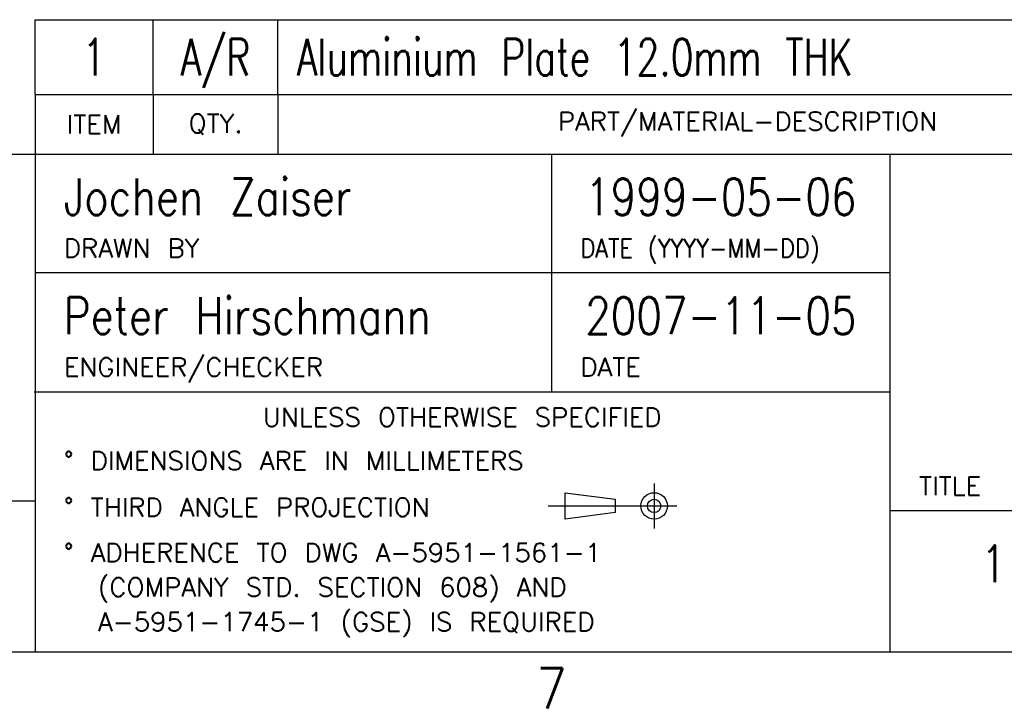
# Model space of a CAD drawing. Header units: inches. Extents: x -429 to 435, y -270 to 288.
# Tile 12 of 17: x 223 to 308, y -268 to -209. Entities that reach past the tile are written whole.
import ezdxf

# ---------------------------------------------------------------- set-up
doc = ezdxf.new("R2010")
doc.units = ezdxf.units.IN
doc.linetypes.add('DOT_CENTER', pattern=[14, 12, -1, 0, -1])
doc.layers.add('1', color=7, linetype='Continuous')
doc.styles.add('CONVERTER_11', font='txt.shx', dxfattribs={"width": 0.9})
doc.styles.add('CONVERTER_16', font='txt.shx', dxfattribs={"width": 0.72})
doc.styles.add('CONVERTER_17', font='txt.shx', dxfattribs={"width": 1.035})
doc.styles.add('CONVERTER_18', font='txt.shx', dxfattribs={"width": 0.81})

# ---------------------------------------------------------------- blocks, each defined once
blk = doc.blocks.new('BOM', base_point=(228.441, -226.172))
at = {"color": 4, "linetype": 'Continuous'}
for p, q in [((224.111, -209.112), (428.502, -209.112)), ((224.111, -215.612), (224.111, -209.112)), ((234.363, -215.612), (234.363, -209.112)), ((245.192, -215.612), (245.192, -209.112)), ((326.719, -215.612), (326.719, -209.112)), ((364.605, -215.612), (364.605, -209.112)), ((393.752, -215.612), (393.752, -209.112)), ((224.111, -215.612), (428.502, -215.612)), ((234.363, -215.612), (234.363, -220.771)), ((245.192, -215.612), (245.192, -220.771)), ((326.719, -215.612), (326.719, -220.771)), ((364.605, -215.612), (364.605, -220.771)), ((393.752, -215.612), (393.752, -220.771))]:
    blk.add_line(p, q, dxfattribs=at)
at = {"layer": '1', "color": 4, "linetype": 'Continuous'}
blk.add_line((224.111, -215.612), (224.111, -220.771), dxfattribs=at)
at = {"color": 3, "char_height": 3.2, "line_spacing_factor": 1.020408, "style": 'CONVERTER_16'}
for s, insert, attachment_point in [('1', (229.237, -210.762), 2), ('A/R', (239.778, -210.762), 2), ('Aluminium Plate 12.0mm THK', (246.842, -210.762), 1), ('AlCuMg1 F39', (411.127, -210.762), 2), ('-', (345.662, -210.762), 2), ('-', (379.178, -210.762), 2)]:
    blk.add_mtext(s, dxfattribs=dict(at, insert=insert, attachment_point=attachment_point))
at = {"color": 4, "char_height": 1.6, "attachment_point": 5, "line_spacing_factor": 1.12545, "style": 'CONVERTER_17'}
for s, insert in [('PART/MATERIAL-DESCRIPTION', (285.956, -218.192)), ('ITEM', (229.237, -218.192)), ('QTY.', (239.778, -218.192)), ("MAT'L-PART NO.", (345.662, -218.192)), ("MAT'L-DWG NO.", (379.178, -218.192)), ("MAT'L-SPEC.", (411.127, -218.192))]:
    blk.add_mtext(s, dxfattribs=dict(at, insert=insert))
blk = doc.blocks.new('Drawing_Grid_Zones', base_point=(-419.346, -254.88))
at = {"layer": '1', "color": 4, "insert": (268.958, -267.14), "char_height": 3.5, "attachment_point": 5, "line_spacing_factor": 1.080432, "style": 'CONVERTER_11'}
blk.add_mtext('7', dxfattribs=at)
blk = doc.blocks.new('D_Size_Verigy_Frame', base_point=(-419.346, -254.88))
at = {"color": 7, "linetype": 'Continuous'}
for p, q in [((161.802, -220.771), (224.111, -220.771)), ((224.111, -220.771), (428.502, -220.771)), ((224.111, -220.771), (224.111, -263.965)), ((298.342, -263.965), (298.342, -220.771)), ((364.605, -251.728), (298.342, -251.728))]:
    blk.add_line(p, q, dxfattribs=at)
at = {"color": 4, "linetype": 'Continuous'}
for p, q in [((268.942, -220.771), (268.942, -241.409)), ((298.342, -231.09), (224.111, -231.09)), ((224.021, -241.409), (298.342, -241.409)), ((270.12, -252.463), (270.12, -250.159)), ((270.12, -250.159), (274.482, -250.731)), ((161.802, -250.868), (224.111, -250.868)), ((274.482, -250.731), (274.482, -251.884)), ((274.482, -251.884), (270.12, -252.463))]:
    blk.add_line(p, q, dxfattribs=at)
at = {"color": 4, "linetype": 'DOT_CENTER'}
for p, q in [((277.848, -249.349), (277.848, -253.272)), ((268.642, -251.311), (275.887, -251.311)), ((275.887, -251.311), (279.809, -251.311))]:
    blk.add_line(p, q, dxfattribs=at)
at = {"color": 4, "linetype": 'Continuous'}
for radius in [1.152, 0.58]:
    blk.add_circle((277.848, -251.311), radius, dxfattribs=at)
at = {"layer": '1', "color": 7, "linetype": 'Continuous'}
blk.add_line((-419.398, -263.965), (425.502, -263.965), dxfattribs=at)
at = {"layer": '1'}
for name, p in [('Drawing_Grid_Zones', (-419.346, -254.88)), ('BOM', (228.441, -226.172))]:
    blk.add_blockref(name, p, dxfattribs=at)
at = {"color": 4}
for s, style, width, p in [('DRAWN BY', 'CONVERTER_17', 1.035, (226.611, -229.74)), ('DATE (YYYY-MM-DD)', 'CONVERTER_11', 0.9, (271.442, -229.74)), ('ENGINEER/CHECKER', 'CONVERTER_17', 1.035, (226.611, -240.059)), ('DATE', 'CONVERTER_17', 1.035, (271.442, -240.059)), ('TITLE', 'CONVERTER_17', 1.035, (300.842, -250.378))]:
    blk.add_text(s, height=1.6, dxfattribs=dict(at, style=style, width=width)).set_placement(p)
at = {"color": 3, "char_height": 3.2, "line_spacing_factor": 1.020408, "style": 'CONVERTER_18'}
for s, insert, attachment_point in [('Jochen Zaiser', (226.611, -224.482), 4), ('1999-05-06', (283.642, -224.482), 5), ('Peter Hirschmann', (226.611, -234.801), 4), ('2007-11-05', (283.642, -234.801), 5), ('1', (307.308, -256.321), 5)]:
    blk.add_mtext(s, dxfattribs=dict(at, insert=insert, attachment_point=attachment_point))
at = {"color": 4, "char_height": 1.6, "line_spacing_factor": 1.12545, "style": 'CONVERTER_17'}
for s, insert, attachment_point in [('UNLESS OTHERWISE SPECIFIED', (261.182, -242.809), 2), ('%%d DIMENSIONS ARE IN MILLIMETERS', (226.611, -246.582), 1), ('%%d THIRD ANGLE PROJECTION', (226.611, -250.621), 1), ('%%d ADHERENCE TO DWG A-5951-1561-1\\P  (COMPANY STD. SECTION 608) AND\\P  A-5951-1745-1 (GSE) IS REQUIRED', (226.611, -254.559), 1)]:
    blk.add_mtext(s, dxfattribs=dict(at, insert=insert, attachment_point=attachment_point))
blk = doc.blocks.new('1')
blk.add_blockref('D_Size_Verigy_Frame', (-419.346, -254.88))

msp = doc.modelspace()

# ---------------------------------------------------------------- block references
at = {"layer": '1'}
msp.add_blockref('1', (0, 0), dxfattribs=at)

doc.saveas('drawing.dxf')
